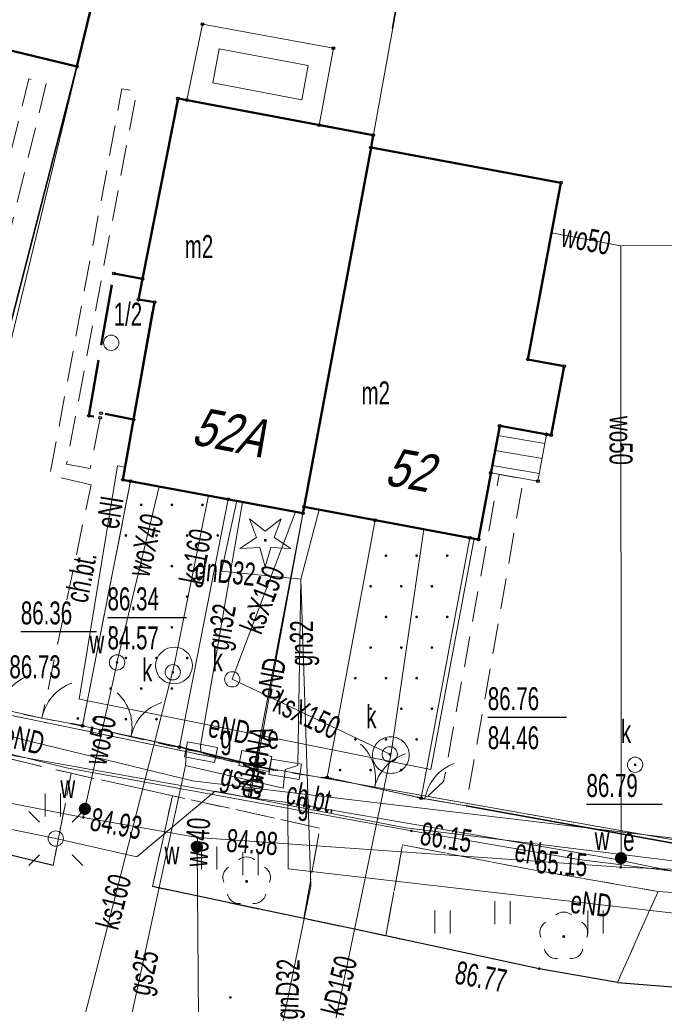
# Model space of a CAD drawing. Header units: metres. Extents: x 7504240 to 7504745, y 5782869 to 5783359.
# Tile 10 of 93: x 7504429 to 7504450, y 5782908 to 5782940. Entities that reach past the tile are written whole.
import ezdxf
from ezdxf.enums import TextEntityAlignment as Align

# ---------------------------------------------------------------- set-up
doc = ezdxf.new("R2010")
doc.units = ezdxf.units.M
doc.header["$MEASUREMENT"] = 0
for name, pattern in [('1.0_0.5', [1.5, 1, -0.5]), ('1.5_0.5', [2, 1.5, -0.5]), ('2.0_0.5', [2.5, 2, -0.5]), ('219-500', [0]), ('egug-500', [1, 0.5, -0.5]), ('otob_500', [0]), ('otof_500', [0])]:
    doc.linetypes.add(name, pattern=pattern)
doc.layers.get('0').update_dxf_attribs({"color": 2, "linetype": 'CONTINUOUS', "lineweight": 5})
for name, color, linetype in [('203-punkt graniczny', 7, 'CONTINUOUS'), ('218-kontur użytku gruntowego', 7, 'CONTINUOUS'), ('219-działka ewidencyjna', 7, 'CONTINUOUS'), ('311-podpora', 7, 'CONTINUOUS'), ('312-budynek ewidencyjny', 7, 'CONTINUOUS'), ('312-oznaczenie budynku ewidencyjnego-Atr117', 7, 'CONTINUOUS'), ('352-schody', 7, 'CONTINUOUS'), ('Adres nieruchomości (na budynku)', 7, 'CONTINUOUS'), ('blok - nawis', 7, 'CONTINUOUS'), ('blok - nawis-Atr25', 7, 'CONTINUOUS'), ('brama', 7, 'CONTINUOUS'), ('chodnik', 7, 'CONTINUOUS'), ('chodnik-Atr17', 7, 'CONTINUOUS'), ('drzewo iglaste', 7, 'CONTINUOUS'), ('drzewo liściaste', 7, 'CONTINUOUS'), ('furtka', 7, 'CONTINUOUS'), ('jezdnia', 7, 'CONTINUOUS'), ('komora podziemna', 7, 'CONTINUOUS'), ('krawężnik', 7, 'CONTINUOUS'), ('latarnia', 7, 'CONTINUOUS'), ('ogrodzenie trwałe', 7, 'CONTINUOUS'), ('pikieta sztuczna', 7, 'CONTINUOUS'), ('pikieta sztuczna-Atr2', 7, 'CONTINUOUS'), ('przewód elektroenergetyczny podziemny', 7, 'CONTINUOUS'), ('przewód elektroenergetyczny podziemny-Atr1', 7, 'CONTINUOUS'), ('przewód gazowy', 7, 'CONTINUOUS'), ('przewód gazowy-Atr1', 7, 'CONTINUOUS'), ('przewód kanalizacyjny', 7, 'CONTINUOUS'), ('przewód kanalizacyjny-Atr1', 7, 'CONTINUOUS'), ('przewód wodociągowy', 7, 'CONTINUOUS'), ('przewód wodociągowy-Atr1', 7, 'CONTINUOUS'), ('Punkt budynku', 7, 'CONTINUOUS'), ('rzędna', 7, 'CONTINUOUS'), ('rzędna-Atr2', 7, 'CONTINUOUS'), ('rzędna-Atr3', 7, 'CONTINUOUS'), ('studnia kanalizacyjna', 7, 'CONTINUOUS'), ('studnia kanalizacyjna-Atr17', 7, 'CONTINUOUS'), ('szafa elektroenergetyczna lub kontener', 7, 'CONTINUOUS'), ('szafa elektroenergetyczna lub kontener-Atr17', 7, 'CONTINUOUS'), ('szafa gazowa lub kontener', 7, 'CONTINUOUS'), ('szafa gazowa lub kontener-Atr17', 7, 'CONTINUOUS'), ('taras', 7, 'CONTINUOUS'), ('trawnik', 7, 'CONTINUOUS'), ('wjazd do podziemia', 7, 'CONTINUOUS'), ('właz do komory lub kanału - okrągły', 7, 'CONTINUOUS'), ('właz do komory lub kanału - okrągły-Atr17', 7, 'CONTINUOUS'), ('zasuwa lub zawór', 7, 'CONTINUOUS'), ('zasuwa lub zawór-Atr17', 7, 'CONTINUOUS')]:
    doc.layers.add(name, color=color, linetype=linetype)
doc.styles.get("Standard").update_dxf_attribs({"font": 'Working1250', "width": 0.75})
doc.linetypes.add('902-500', pattern='A,3.75,0,[1,ksztalty.shx,S=0.5,R=0,X=0,Y=0],3.75', length=7.5)

# ---------------------------------------------------------------- blocks, each defined once
blk = doc.blocks.new('SM01')
at = {"color": 0, "linetype": 'Continuous', "lineweight": 13}
for p, q in [((-0.53, 0.531), (-0.883, 0.884)), ((0.531, 0.531), (0.884, 0.884)), ((-0.53, -0.53), (-0.883, -0.883)), ((0.531, -0.53), (0.884, -0.883))]:
    blk.add_line(p, q, dxfattribs=at)
blk.add_circle((0, 0), 0.25, dxfattribs=at)
blk = doc.blocks.new('PW01')
at = {"linetype": 'Continuous', "lineweight": 13}
h = blk.add_hatch(color=0, dxfattribs=at)
edge = h.paths.add_edge_path()
edge.add_arc((0, 0), 0.045, 0, 360)
blk = doc.blocks.new('US25')
at = {"linetype": 'Continuous', "lineweight": 0}
h = blk.add_hatch(color=0, dxfattribs=at)
edge = h.paths.add_edge_path()
edge.add_arc((0, 0), 0.2, 0, 360)
blk = doc.blocks.new('US22')
at = {"color": 0, "linetype": 'Continuous', "lineweight": 13}
blk.add_circle((0, 0), 0.25, dxfattribs=at)
blk = doc.blocks.new('US20')
at = {"color": 0, "linetype": 'Continuous', "lineweight": 13}
for p, q in [((-0.5, -0.25), (-0.5, 0.25)), ((-0.5, 0.25), (0.5, 0.25)), ((0.5, -0.25), (0.5, 0.25)), ((-0.5, -0.25), (0.5, -0.25))]:
    blk.add_line(p, q, dxfattribs=at)
blk = doc.blocks.new('US15')
at = {"color": 0, "linetype": 'Continuous', "lineweight": 13}
blk.add_circle((0, 0), 0.25, dxfattribs=at)
blk = doc.blocks.new('OP021')
at = {"linetype": 'Continuous', "lineweight": 13}
h = blk.add_hatch(color=0, dxfattribs=at)
edge = h.paths.add_edge_path()
edge.add_arc((0, 0), 0.05, 0, 360)
at = {"color": 0, "linetype": 'Continuous', "lineweight": 13}
for centre, start, end in [((0, 0.4), 49.272, 130.728), ((-0.38, 0.124), 121.308, 202.548), ((0.38, 0.124), 337.452, 58.692), ((-0.235, -0.324), 193.221, 274.871), ((0.235, -0.324), 265.129, 346.779)]:
    blk.add_arc(centre, 0.4, start, end, dxfattribs=at)
blk = doc.blocks.new('US18')
at = {"color": 0, "linetype": 'Continuous', "lineweight": 13}
for p, q in [((-0.5, -0.25), (-0.5, 0.25)), ((-0.5, 0.25), (0.5, 0.25)), ((0.5, -0.25), (0.5, 0.25)), ((-0.5, -0.25), (0.5, -0.25))]:
    blk.add_line(p, q, dxfattribs=at)
blk = doc.blocks.new('OP011')
at = {"linetype": 'Continuous', "lineweight": 13}
h = blk.add_hatch(color=0, dxfattribs=at)
edge = h.paths.add_edge_path()
edge.add_arc((0, 0), 0.05, 0, 360)
at = {"color": 0, "linetype": 'Continuous', "lineweight": 13}
for p, q in [((-0.283, 0.093), (-0.512, 0.706)), ((-0.512, 0.706), (0, 0.299)), ((0, 0.299), (0.512, 0.706)), ((0.512, 0.706), (0.283, 0.093)), ((-0.828, -0.268), (-0.283, 0.093)), ((0.283, 0.093), (0.828, -0.268)), ((-0.175, -0.24), (-0.828, -0.268)), ((0, -0.87), (-0.175, -0.24)), ((0.175, -0.24), (0, -0.87)), ((0.828, -0.268), (0.175, -0.24))]:
    blk.add_line(p, q, dxfattribs=at)
blk = doc.blocks.new('OK02')
at = {"color": 0, "linetype": 'Continuous', "lineweight": 0}
for centre, start, end in [((-1.5, 0), 0, 60), ((1.5, 0), 120, 180)]:
    blk.add_arc(centre, 1.5, start, end, dxfattribs=at)
blk = doc.blocks.new('OK04')
at = {"color": 0, "linetype": 'Continuous', "lineweight": 0}
blk.add_arc((1.5, 0.001), 1.5, 120, 180, dxfattribs=at)
blk = doc.blocks.new('TU04')
at = {"color": 0, "linetype": 'Continuous', "lineweight": 13}
for p, q in [((0, 0), (0, 0.75)), ((0.5, 0), (0.5, 0.75))]:
    blk.add_line(p, q, dxfattribs=at)
blk = doc.blocks.new('203')
at = {"linetype": 'Continuous', "lineweight": 0}
h = blk.add_hatch(color=0, dxfattribs=at)
edge = h.paths.add_edge_path()
edge.add_arc((0, 0), 0.045, 0, 360)
blk = doc.blocks.new('PUNKTBUD')
at = {"color": 0}
blk.add_circle((0, 0), 0.045, dxfattribs=at)
blk = doc.blocks.new('PW02')
at = {"linetype": 'Continuous', "lineweight": 13}
h = blk.add_hatch(color=0, dxfattribs=at)
edge = h.paths.add_edge_path()
edge.add_arc((0, 0), 0.045, 0, 360)
blk = doc.blocks.new('311')
at = {"color": 0, "linetype": 'Continuous', "lineweight": 0}
blk.add_circle((0, 0), 0.25, dxfattribs=at)

msp = doc.modelspace()

# ---------------------------------------------------------------- linework, layer by layer
at = {"layer": '218-kontur użytku gruntowego', "color": 3, "linetype": 'egug-500', "lineweight": 18, "flags": 128}
for points in [[(7504425.99, 5782917.59), (7504436.82, 5782915.34)], [(7504436.82, 5782915.34), (7504450.43, 5782912.94)]]:
    msp.add_lwpolyline(points, dxfattribs=at)
at = {"layer": '219-działka ewidencyjna', "color": 7, "linetype": '219-500', "lineweight": 18, "flags": 128}
for points in [[(7504433.77, 5782949.83), (7504425.99, 5782917.59)], [(7504443.1, 5782949.55), (7504440.56, 5782935.55)], [(7504438.38, 5782923.81), (7504440.56, 5782935.55)], [(7504436.82, 5782915.34), (7504438.38, 5782923.81)], [(7504436.82, 5782915.34), (7504425.99, 5782917.59)], [(7504450.43, 5782912.94), (7504436.82, 5782915.34)]]:
    msp.add_lwpolyline(points, dxfattribs=at)
at = {"layer": '312-budynek ewidencyjny', "color": 7, "linetype": 'Continuous', "lineweight": 50, "flags": 128}
for points in [[(7504430.96, 5782938.19), (7504432.64, 5782945.17)], [(7504428.25, 5782938.85), (7504430.96, 5782938.19)], [(7504433.1, 5782931.26), (7504434.26, 5782937.15)], [(7504434.26, 5782937.15), (7504440.63, 5782935.95)], [(7504440.63, 5782935.95), (7504440.56, 5782935.55)], [(7504440.56, 5782935.55), (7504438.38, 5782923.81)], [(7504438.38, 5782923.81), (7504440.56, 5782935.55)], [(7504440.56, 5782935.55), (7504446.76, 5782934.4)], [(7504446.76, 5782934.4), (7504445.68, 5782928.63)], [(7504432.97, 5782930.58), (7504433.1, 5782931.26)], [(7504432.81, 5782926.67), (7504433.49, 5782930.5)], [(7504433.49, 5782930.5), (7504432.97, 5782930.58)], [(7504445.68, 5782928.63), (7504446.86, 5782928.41)], [(7504446.86, 5782928.41), (7504446.44, 5782926.15)], [(7504432.46, 5782924.7), (7504432.81, 5782926.67)], [(7504444.76, 5782926.46), (7504444.07, 5782922.75)], [(7504446.44, 5782926.15), (7504444.76, 5782926.46)], [(7504438.33, 5782923.61), (7504432.46, 5782924.7)], [(7504438.38, 5782923.81), (7504438.33, 5782923.61)], [(7504444.07, 5782922.75), (7504438.38, 5782923.81)]]:
    msp.add_lwpolyline(points, dxfattribs=at)
at = {"layer": '352-schody', "color": 7, "linetype": 'Continuous', "lineweight": 18, "flags": 128}
msp.add_lwpolyline([(7504444.47, 5782924.92), (7504444.76, 5782926.46), (7504446.29, 5782926.18), (7504446.01, 5782924.65)], close=True, dxfattribs=at)
msp.add_lwpolyline([(7504444.47, 5782924.92), (7504444.76, 5782926.46), (7504446.29, 5782926.18), (7504446.01, 5782924.65)], close=True, dxfattribs=at)
for points in [[(7504446.236, 5782925.886), (7504444.7, 5782926.144)], [(7504446.146, 5782925.394), (7504444.608, 5782925.653)], [(7504446.056, 5782924.902), (7504444.515, 5782925.161)]]:
    msp.add_lwpolyline(points, dxfattribs=at)
at = {"layer": 'blok - nawis', "color": 7, "linetype": '2.0_0.5', "lineweight": 50, "flags": 128}
msp.add_lwpolyline([(7504432.17, 5782931.43), (7504433.1, 5782931.26), (7504432.97, 5782930.58), (7504433.49, 5782930.5), (7504432.81, 5782926.67), (7504431.75, 5782926.87), (7504431.72, 5782926.72), (7504431.35, 5782926.79)], close=True, dxfattribs=at)
at = {"layer": 'brama', "color": 7, "linetype": 'otob_500', "lineweight": 18, "flags": 128}
for points in [[(7504427.06, 5782917.53), (7504429.82, 5782916.91)], [(7504431.14, 5782916.66), (7504434.31, 5782915.97)], [(7504439.28, 5782914.94), (7504442.07, 5782914.33)]]:
    msp.add_lwpolyline(points, dxfattribs=at)
at = {"layer": 'chodnik', "color": 7, "linetype": '1.0_0.5', "lineweight": 18, "flags": 128}
for points in [[(7504431.42, 5782924.53), (7504430.08, 5782924.84), (7504432.43, 5782937.47), (7504432.91, 5782937.38), (7504430.62, 5782925.21), (7504431.39, 5782925.06), (7504431.72, 5782926.72), (7504431.75, 5782926.87), (7504432.81, 5782926.67), (7504432.46, 5782924.7), (7504432.71, 5782924.65), (7504431.14, 5782916.66), (7504429.82, 5782916.91)], [(7504443.66, 5782914.05), (7504442.32, 5782914.28), (7504442.93, 5782914.84), (7504444.74, 5782924.87), (7504445.54, 5782924.73)], [(7504410.26, 5782921.5), (7504417.53, 5782919.82), (7504422.35, 5782918.61), (7504424.76, 5782917.98), (7504425.67, 5782917.74), (7504426.12, 5782917.74), (7504429.17, 5782917.04), (7504429.82, 5782916.91), (7504431.14, 5782916.66), (7504431.35, 5782916.62), (7504431.53, 5782916.57), (7504431.71, 5782916.54), (7504434.04, 5782916), (7504434.22, 5782915.98), (7504434.35, 5782915.96), (7504436.23, 5782915.44), (7504437.39, 5782915.21), (7504438.94, 5782914.97), (7504439.13, 5782914.97), (7504439.28, 5782914.94), (7504442.07, 5782914.33), (7504442.2, 5782914.3), (7504442.32, 5782914.28), (7504443.66, 5782914.05), (7504450.48, 5782912.82), (7504455.67, 5782912.59), (7504457.02, 5782912.62), (7504459.86, 5782912.74), (7504462.21, 5782912.84), (7504466.8, 5782913.27), (7504467.14, 5782913.34), (7504467.37, 5782911.75), (7504462.5, 5782911.19), (7504454.22, 5782910.97), (7504449.93, 5782911.25), (7504445.73, 5782911.98), (7504441.59, 5782912.77), (7504441.04, 5782909.8), (7504439.56, 5782910.12), (7504438.37, 5782910.37), (7504438.89, 5782913.32), (7504434.08, 5782914.38), (7504430.77, 5782915.11), (7504424.03, 5782916.7), (7504423.86, 5782915.98), (7504421.66, 5782916.54), (7504421.84, 5782917.15), (7504410.01, 5782920.01)]]:
    msp.add_lwpolyline(points, close=True, dxfattribs=at)
at = {"layer": 'furtka', "color": 7, "linetype": 'otof_500', "lineweight": 18, "flags": 128}
for points in [[(7504429.82, 5782916.91), (7504430.76, 5782916.74)], [(7504442.32, 5782914.28), (7504443.66, 5782914.05)]]:
    msp.add_lwpolyline(points, dxfattribs=at)
at = {"layer": 'jezdnia', "color": 7, "linetype": '1.5_0.5', "lineweight": 18, "flags": 128}
msp.add_lwpolyline([(7504371.093, 5782926.682), (7504373.75, 5782925.92), (7504382.13, 5782924.17), (7504382.71, 5782926.91), (7504383.09, 5782928.54), (7504384.11, 5782928.29), (7504385.82, 5782927.88), (7504385.34, 5782926.2), (7504384.72, 5782923.54), (7504388.42, 5782922.56), (7504388.97, 5782925.2), (7504389.36, 5782926.97), (7504392.33, 5782926.21), (7504391.97, 5782924.49), (7504390.79, 5782924.16), (7504390.18, 5782922.11), (7504401.56, 5782919.29), (7504404.5, 5782918.56), (7504406.86, 5782917.96), (7504407.57, 5782920.59), (7504407.9, 5782922.15), (7504410.26, 5782921.5), (7504410.01, 5782920.01), (7504409.5, 5782917.33), (7504421.09, 5782914.33), (7504421.66, 5782916.54), (7504423.86, 5782915.98), (7504423.32, 5782913.77), (7504430.19, 5782912.1), (7504430.77, 5782915.11), (7504434.08, 5782914.38), (7504433.43, 5782911.41), (7504438.37, 5782910.37), (7504439.56, 5782910.12), (7504441.04, 5782909.8), (7504446.05, 5782908.73), (7504448.6, 5782908.28), (7504456.33, 5782907.67), (7504459.18, 5782907.89), (7504462.52, 5782908.15), (7504464.161, 5782908.261)], dxfattribs=at)
at = {"layer": 'komora podziemna', "color": 34, "linetype": 'Continuous', "lineweight": 18, "flags": 128}
for points in [[(7504433.65, 5782918.26), (7504433.59, 5782918.37), (7504433.55, 5782918.49), (7504433.53, 5782918.61), (7504433.54, 5782918.74), (7504433.58, 5782918.86), (7504433.63, 5782918.97), (7504433.72, 5782919.06), (7504433.82, 5782919.14), (7504433.93, 5782919.2), (7504434.05, 5782919.22), (7504434.18, 5782919.23), (7504434.3, 5782919.21), (7504434.42, 5782919.16), (7504434.52, 5782919.09), (7504434.61, 5782919), (7504434.67, 5782918.89), (7504434.71, 5782918.77), (7504434.73, 5782918.65), (7504434.72, 5782918.52), (7504434.68, 5782918.4), (7504434.63, 5782918.29), (7504434.54, 5782918.2), (7504434.44, 5782918.12), (7504434.33, 5782918.06), (7504434.21, 5782918.04), (7504434.08, 5782918.03), (7504433.96, 5782918.05), (7504433.84, 5782918.1), (7504433.74, 5782918.17)], [(7504441.81, 5782915.7), (7504441.8, 5782915.65), (7504441.79, 5782915.59), (7504441.78, 5782915.53), (7504441.76, 5782915.47), (7504441.74, 5782915.42), (7504441.7, 5782915.37), (7504441.67, 5782915.32), (7504441.63, 5782915.28), (7504441.59, 5782915.24), (7504441.54, 5782915.21), (7504441.49, 5782915.17), (7504441.44, 5782915.15), (7504441.38, 5782915.13), (7504441.32, 5782915.12), (7504441.26, 5782915.11), (7504441.21, 5782915.1), (7504441.15, 5782915.11), (7504441.09, 5782915.12), (7504441.03, 5782915.13), (7504440.98, 5782915.15), (7504440.92, 5782915.17), (7504440.87, 5782915.21), (7504440.83, 5782915.24), (7504440.78, 5782915.28), (7504440.74, 5782915.32), (7504440.71, 5782915.37), (7504440.68, 5782915.42), (7504440.65, 5782915.47), (7504440.63, 5782915.53), (7504440.62, 5782915.59), (7504440.61, 5782915.65), (7504440.61, 5782915.7), (7504440.61, 5782915.76), (7504440.62, 5782915.82), (7504440.63, 5782915.88), (7504440.65, 5782915.93), (7504440.68, 5782915.99), (7504440.71, 5782916.04), (7504440.74, 5782916.08), (7504440.78, 5782916.13), (7504440.83, 5782916.17), (7504440.87, 5782916.2), (7504440.92, 5782916.23), (7504440.98, 5782916.26), (7504441.03, 5782916.28), (7504441.09, 5782916.29), (7504441.15, 5782916.3), (7504441.21, 5782916.3), (7504441.26, 5782916.3), (7504441.32, 5782916.29), (7504441.38, 5782916.28), (7504441.44, 5782916.26), (7504441.49, 5782916.23), (7504441.54, 5782916.2), (7504441.59, 5782916.17), (7504441.63, 5782916.13), (7504441.67, 5782916.08), (7504441.7, 5782916.04), (7504441.74, 5782915.99), (7504441.76, 5782915.93), (7504441.78, 5782915.88), (7504441.79, 5782915.82), (7504441.8, 5782915.76)]]:
    msp.add_lwpolyline(points, close=True, dxfattribs=at)
at = {"layer": 'krawężnik', "color": 7, "linetype": 'Continuous', "lineweight": 25, "flags": 128}
for points in [[(7504430.19, 5782912.1), (7504423.32, 5782913.77)], [(7504446.05, 5782908.73), (7504441.04, 5782909.8), (7504439.56, 5782910.12), (7504438.37, 5782910.37), (7504433.43, 5782911.41)], [(7504448.6, 5782908.28), (7504446.05, 5782908.73)], [(7504448.6, 5782908.28), (7504456.33, 5782907.67), (7504462.52, 5782908.15), (7504464.161, 5782908.261)]]:
    msp.add_lwpolyline(points, dxfattribs=at)
at = {"layer": 'ogrodzenie trwałe', "color": 7, "linetype": '902-500', "lineweight": 35, "flags": 128}
for points in [[(7504443.09, 5782949.9), (7504441.26, 5782939.43)], [(7504430.96, 5782938.19), (7504427.59, 5782925.16), (7504425.67, 5782917.74)], [(7504430.76, 5782916.74), (7504431.14, 5782916.66)], [(7504437.39, 5782915.21), (7504434.31, 5782915.97)], [(7504438.94, 5782914.97), (7504439.28, 5782914.94)], [(7504442.07, 5782914.33), (7504442.32, 5782914.28)], [(7504443.66, 5782914.05), (7504450.48, 5782912.82)]]:
    msp.add_lwpolyline(points, dxfattribs=at)
at = {"layer": 'przewód elektroenergetyczny podziemny', "color": 1, "linetype": 'Continuous', "lineweight": 18, "flags": 128}
for points in [[(7504367.318, 5782931.254), (7504388.26, 5782925.96), (7504399.33, 5782923.24), (7504400.96, 5782922.81), (7504407.76, 5782921.03), (7504414.32, 5782919.16), (7504421.28, 5782917.04), (7504436.55, 5782914.32), (7504437.84, 5782914.16), (7504448.4, 5782912.33), (7504450.83, 5782911.83), (7504452.36, 5782911.77), (7504459.38, 5782911.47), (7504462.86, 5782912.63), (7504469.261, 5782912.547)], [(7504466.737, 5782910.426), (7504462.58, 5782910.39), (7504461.02, 5782910.37), (7504459.38, 5782911.34), (7504453.1, 5782911.58), (7504447.34, 5782912.3), (7504441.88, 5782913.23), (7504430.62, 5782915.29), (7504414.42, 5782919.26), (7504392.04, 5782924.79), (7504382.55, 5782927.46), (7504378.15, 5782928.71), (7504373.46, 5782929.56), (7504367.521, 5782931.009)], [(7504370, 5782928.005), (7504371.76, 5782927.59), (7504372.94, 5782930.69), (7504375.73, 5782929.97), (7504383, 5782928.25), (7504383.77, 5782927.28), (7504399.36, 5782923.37), (7504412.67, 5782920.09), (7504418.06, 5782918.68), (7504428.28, 5782916.43), (7504434.73, 5782914.86), (7504458.92, 5782911.98), (7504470.863, 5782913.893)], [(7504430.27, 5782912.98), (7504426.95, 5782913.66), (7504425.59, 5782916.71), (7504424.5, 5782916.91), (7504424.15, 5782915.97), (7504411.2, 5782919.44), (7504396.08, 5782922.98), (7504395.35, 5782921.55), (7504382.04, 5782925.08), (7504383, 5782928.25)], [(7504431.03, 5782917.53), (7504432.28, 5782925.15), (7504432.54, 5782925.11)], [(7504436.63, 5782914.35), (7504436.97, 5782916.46), (7504438.38, 5782923.81)], [(7504443.93, 5782922.78), (7504442.51, 5782915.24), (7504431.04, 5782917.53)], [(7504436.78, 5782915.51), (7504436.97, 5782916.46)], [(7504436.55, 5782914.32), (7504436.78, 5782915.51)], [(7504470.124, 5782913.272), (7504462.98, 5782912.2), (7504461.5, 5782909.01), (7504455.83, 5782908.6), (7504453.94, 5782911.82), (7504441.7, 5782913.33), (7504435.47, 5782914.53), (7504432.92, 5782912.38), (7504430.27, 5782912.98)], [(7504437.84, 5782914.16), (7504437.85, 5782911.99), (7504457.26, 5782909.76), (7504467.195, 5782910.811)]]:
    msp.add_lwpolyline(points, dxfattribs=at)
at = {"layer": 'przewód gazowy', "color": 52, "linetype": 'Continuous', "lineweight": 18, "flags": 128}
for points in [[(7504435.01, 5782915.8), (7504434.99, 5782916.01), (7504436.37, 5782923.97)], [(7504438.27, 5782921.45), (7504435.68, 5782921.71), (7504436.18, 5782924.01)], [(7504436.65, 5782902.17), (7504436.81, 5782902.73), (7504438.6, 5782911.43), (7504438.27, 5782921.45), (7504438.87, 5782923.72)], [(7504437.76, 5782915.24), (7504438.17, 5782915.37), (7504438.27, 5782921.45), (7504438.87, 5782923.72)], [(7504431.84, 5782903.01), (7504434.5, 5782915.37), (7504434.54, 5782915.88), (7504435.01, 5782915.8)], [(7504434.5, 5782915.37), (7504437.69, 5782914.63), (7504437.76, 5782915.24)]]:
    msp.add_lwpolyline(points, dxfattribs=at)
at = {"layer": 'przewód kanalizacyjny', "color": 34, "linetype": 'Continuous', "lineweight": 18, "flags": 128}
for points in [[(7504435.25, 5782924.18), (7504434.13, 5782918.63)], [(7504441.21, 5782915.72), (7504436.03, 5782918.18), (7504438.1, 5782923.65)], [(7504438.67, 5782905.25), (7504439.2, 5782906.09), (7504441.21, 5782915.7), (7504442.28, 5782923.08)], [(7504434.13, 5782918.63), (7504431.17, 5782907.03)]]:
    msp.add_lwpolyline(points, dxfattribs=at)
at = {"layer": 'przewód wodociągowy', "color": 5, "linetype": 'Continuous', "lineweight": 18, "flags": 128}
for points in [[(7504448.71, 5782932.34), (7504446.45, 5782932.76)], [(7504448.71, 5782912.04), (7504448.72, 5782912.34), (7504448.71, 5782932.34), (7504451.66, 5782932.35)], [(7504467.763, 5782911.288), (7504448.71, 5782912.04), (7504434.9, 5782913.01), (7504431.17, 5782913.67), (7504428.51, 5782914.19), (7504416.45, 5782917.09), (7504403.6, 5782920.33), (7504397.83, 5782921.76), (7504393.72, 5782922.79), (7504390.26, 5782923.63), (7504380.53, 5782926.03), (7504369.311, 5782928.84)], [(7504433.65, 5782924.48), (7504432.26, 5782918.72)], [(7504431.17, 5782913.67), (7504431.22, 5782913.95), (7504432.27, 5782918.73)], [(7504434.9, 5782913.01), (7504434.88, 5782912.71)], [(7504434.88, 5782912.71), (7504435.04, 5782893.07)]]:
    msp.add_lwpolyline(points, dxfattribs=at)
at = {"layer": 'rzędna-Atr2', "color": 7, "flags": 128}
for points in [[(7504431.96, 5782920.2), (7504434.534, 5782920.2)], [(7504429.13, 5782919.74), (7504431.603, 5782919.74)], [(7504444.372, 5782916.94), (7504446.941, 5782916.94)], [(7504447.593, 5782914.106), (7504450.066, 5782914.106)]]:
    msp.add_lwpolyline(points, dxfattribs=at)
at = {"layer": 'taras', "color": 0, "lineweight": 18}
for p, q in [((7504434.55, 5782937.1), (7504435.06, 5782939.58)), ((7504435.06, 5782939.58), (7504439.33, 5782938.79)), ((7504435.394, 5782937.665), (7504435.607, 5782938.767)), ((7504435.607, 5782938.767), (7504438.507, 5782938.223)), ((7504439.33, 5782938.79), (7504438.87, 5782936.28)), ((7504438.507, 5782938.223), (7504438.301, 5782937.11)), ((7504438.301, 5782937.11), (7504435.394, 5782937.665)), ((7504438.87, 5782936.28), (7504434.55, 5782937.1))]:
    msp.add_line(p, q, dxfattribs=at)
at = {"layer": 'trawnik', "color": 7, "linetype": '1.0_0.5', "lineweight": 18, "flags": 128}
for points in [[(7504428.09, 5782932.53), (7504429.39, 5782937.79), (7504429.96, 5782937.64), (7504428.68, 5782932.4)], [(7504430.19, 5782912.1), (7504423.32, 5782913.77), (7504423.86, 5782915.98), (7504424.03, 5782916.7), (7504430.77, 5782915.11)], [(7504438.37, 5782910.37), (7504433.43, 5782911.41), (7504434.08, 5782914.38), (7504438.89, 5782913.32)], [(7504441.04, 5782909.8), (7504441.59, 5782912.77), (7504445.73, 5782911.98), (7504449.93, 5782911.25), (7504448.6, 5782908.28), (7504446.05, 5782908.73)], [(7504467.47, 5782911.04), (7504464.16, 5782908.26), (7504462.52, 5782908.15), (7504456.33, 5782907.67), (7504448.6, 5782908.28), (7504449.93, 5782911.25), (7504454.22, 5782910.97), (7504462.5, 5782911.19), (7504467.37, 5782911.75)]]:
    msp.add_lwpolyline(points, close=True, dxfattribs=at)
at = {"layer": 'wjazd do podziemia', "color": 7, "linetype": 'Continuous', "lineweight": 18, "flags": 128}
for points in [[(7504434.31, 5782915.96), (7504431.14, 5782916.66), (7504432.71, 5782924.65), (7504435.9, 5782924.06)], [(7504442.2, 5782914.3), (7504439.13, 5782914.97), (7504440.69, 5782923.38), (7504443.78, 5782922.8)]]:
    msp.add_lwpolyline(points, close=True, dxfattribs=at)

# ---------------------------------------------------------------- block references
at = {"layer": '203-punkt graniczny', "color": 7, "linetype": 'Continuous', "lineweight": 18}
for p in [(7504440.56, 5782935.55), (7504438.38, 5782923.81), (7504436.82, 5782915.34)]:
    msp.add_blockref('203', p, dxfattribs=at)
at = {"layer": '311-podpora', "color": 7, "linetype": 'Continuous', "lineweight": 18}
msp.add_blockref('311', (7504432.08, 5782929.17), dxfattribs=at)
at = {"layer": 'brama', "color": 7, "linetype": 'Continuous', "lineweight": 18}
for p, rotation in [((7504428.44, 5782917.22), 347.339), ((7504432.725, 5782916.315), 347.72), ((7504440.675, 5782914.635), 347.667)]:
    msp.add_blockref('OK02', p, dxfattribs=dict(at, rotation=rotation))
at = {"layer": 'drzewo iglaste', "color": 94, "linetype": 'Continuous', "lineweight": 18}
msp.add_blockref('OP011', (7504437.11, 5782922.72), dxfattribs=at)
at = {"layer": 'drzewo liściaste', "color": 94, "linetype": 'Continuous', "lineweight": 18}
for p in [(7504436.5, 5782911.58), (7504446.85, 5782909.78)]:
    msp.add_blockref('OP021', p, dxfattribs=at)
at = {"layer": 'furtka', "color": 7, "linetype": 'Continuous', "lineweight": 18}
for p, rotation in [((7504429.82, 5782916.91), 349.749), ((7504442.32, 5782914.28), 350.261)]:
    msp.add_blockref('OK04', p, dxfattribs=dict(at, rotation=rotation))
at = {"layer": 'latarnia', "color": 7, "linetype": 'Continuous', "lineweight": 18}
msp.add_blockref('SM01', (7504430.27, 5782912.98), dxfattribs=at)
at = {"layer": 'pikieta sztuczna', "color": 7, "linetype": 'Continuous', "lineweight": 13}
for p in [(7504430.99, 5782916.9), (7504446.05, 5782908.73), (7504435.97, 5782907.79)]:
    msp.add_blockref('PW01', p, dxfattribs=at)
at = {"layer": 'Punkt budynku', "color": 5, "linetype": 'Continuous', "lineweight": 18}
for p in [(7504435.06, 5782939.58), (7504439.33, 5782938.79), (7504430.96, 5782938.19), (7504434.26, 5782937.15), (7504434.55, 5782937.1), (7504438.87, 5782936.28), (7504440.63, 5782935.95), (7504440.56, 5782935.55), (7504446.76, 5782934.4), (7504432.17, 5782931.43), (7504433.1, 5782931.26), (7504432.97, 5782930.58), (7504433.49, 5782930.5), (7504445.68, 5782928.63), (7504446.86, 5782928.41), (7504431.35, 5782926.79), (7504431.72, 5782926.72), (7504431.75, 5782926.87), (7504432.81, 5782926.67), (7504444.76, 5782926.46), (7504446.29, 5782926.18), (7504446.44, 5782926.15), (7504444.47, 5782924.92), (7504432.46, 5782924.7), (7504432.71, 5782924.65), (7504446.01, 5782924.65), (7504435.9, 5782924.06), (7504438.38, 5782923.81), (7504438.33, 5782923.61), (7504440.69, 5782923.38), (7504443.78, 5782922.8), (7504444.07, 5782922.75), (7504431.14, 5782916.66), (7504434.31, 5782915.96), (7504439.13, 5782914.97), (7504442.2, 5782914.3)]:
    msp.add_blockref('PUNKTBUD', p, dxfattribs=at)
at = {"layer": 'rzędna', "color": 5, "linetype": 'Continuous', "lineweight": 18}
for p in [(7504432.27, 5782918.73), (7504431.17, 5782913.67), (7504434.9, 5782913.01), (7504448.71, 5782912.04)]:
    msp.add_blockref('PW01', p, dxfattribs=at)
at = {"layer": 'rzędna', "color": 34, "linetype": 'Continuous', "lineweight": 18}
for p in [(7504434.09, 5782918.41), (7504441.17, 5782915.73), (7504449.18, 5782915.39)]:
    msp.add_blockref('PW01', p, dxfattribs=at)
at = {"layer": 'rzędna', "color": 1, "linetype": 'Continuous', "lineweight": 18}
msp.add_blockref('PW01', (7504441.88, 5782913.23), dxfattribs=at)
at = {"layer": 'studnia kanalizacyjna', "color": 34, "linetype": 'Continuous', "lineweight": 18}
msp.add_blockref('US15', (7504436.03, 5782918.18), dxfattribs=at)
at = {"layer": 'szafa elektroenergetyczna lub kontener', "color": 1, "linetype": 'Continuous', "lineweight": 18, "rotation": 348.6390000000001}
msp.add_blockref('US18', (7504436.78, 5782915.51), dxfattribs=at)
at = {"layer": 'szafa gazowa lub kontener', "color": 52, "linetype": 'Continuous', "lineweight": 18}
for p, rotation in [((7504435.01, 5782915.8), 169.401), ((7504437.76, 5782915.24), 170.571)]:
    msp.add_blockref('US20', p, dxfattribs=dict(at, rotation=rotation))
at = {"layer": 'trawnik', "color": 7, "linetype": 'Continuous', "lineweight": 18}
for p in [(7504429.919, 5782913.699), (7504435.029, 5782911.969), (7504436.378, 5782911.783), (7504444.604, 5782910.185), (7504442.639, 5782909.879), (7504447.639, 5782909.879)]:
    msp.add_blockref('TU04', p, dxfattribs=at)
at = {"layer": 'wjazd do podziemia', "color": 7, "linetype": 'Continuous', "lineweight": 18}
for p in [(7504433.058, 5782923.878), (7504434.058, 5782923.878), (7504435.058, 5782923.878), (7504432.558, 5782922.878), (7504433.558, 5782922.878), (7504434.558, 5782922.878), (7504435.558, 5782922.878), (7504441.048, 5782922.218), (7504442.048, 5782922.218), (7504443.048, 5782922.218), (7504433.058, 5782921.878), (7504434.058, 5782921.878), (7504435.058, 5782921.878), (7504440.548, 5782921.218), (7504441.548, 5782921.218), (7504442.548, 5782921.218), (7504432.558, 5782920.878), (7504433.558, 5782920.878), (7504434.558, 5782920.878), (7504441.048, 5782920.218), (7504442.048, 5782920.218), (7504443.048, 5782920.218), (7504432.058, 5782919.878), (7504433.058, 5782919.878), (7504434.058, 5782919.878), (7504440.548, 5782919.218), (7504441.548, 5782919.218), (7504442.548, 5782919.218), (7504432.558, 5782918.878), (7504433.558, 5782918.878), (7504434.558, 5782918.878), (7504440.048, 5782918.218), (7504441.048, 5782918.218), (7504442.048, 5782918.218), (7504432.058, 5782917.878), (7504433.058, 5782917.878), (7504434.058, 5782917.878), (7504440.548, 5782917.218), (7504441.548, 5782917.218), (7504442.548, 5782917.218), (7504431.558, 5782916.878), (7504432.558, 5782916.878), (7504433.558, 5782916.878), (7504440.048, 5782916.218), (7504441.048, 5782916.218), (7504442.048, 5782916.218), (7504439.548, 5782915.218), (7504440.548, 5782915.218), (7504441.548, 5782915.218)]:
    msp.add_blockref('PW02', p, dxfattribs=at)
at = {"layer": 'właz do komory lub kanału - okrągły', "color": 7, "linetype": 'Continuous', "lineweight": 18}
for p in [(7504432.27, 5782918.73), (7504434.09, 5782918.41), (7504441.17, 5782915.73), (7504449.18, 5782915.39)]:
    msp.add_blockref('US22', p, dxfattribs=at)
at = {"layer": 'zasuwa lub zawór', "color": 5, "linetype": 'Continuous', "lineweight": 18}
for p in [(7504431.22, 5782913.95), (7504434.88, 5782912.71), (7504448.72, 5782912.34)]:
    msp.add_blockref('US25', p, dxfattribs=at)

# ---------------------------------------------------------------- texts
at = {"layer": '312-oznaczenie budynku ewidencyjnego-Atr117', "color": 7, "width": 0.667}
for p in [(7504434.48, 5782931.94), (7504440.25, 5782927.16)]:
    msp.add_text('m2', height=0.75, dxfattribs=at).set_placement(p)
at = {"layer": 'Adres nieruchomości (na budynku)', "color": 7, "linetype": 'Continuous', "lineweight": 25, "oblique": 15, "width": 0.79}
for s, rotation, p in [('52A', 348.908, (7504435.93, 5782926.26)), ('52', 349.693, (7504441.8, 5782925.03))]:
    msp.add_text(s, height=1.25, rotation=rotation, dxfattribs=at).set_placement(p, align=Align.MIDDLE_CENTER)
at = {"layer": 'blok - nawis-Atr25', "color": 7, "width": 0.667}
msp.add_text('1/2', height=0.75, dxfattribs=at).set_placement((7504432.16, 5782929.73))
at = {"layer": 'chodnik-Atr17', "color": 7, "width": 0.667}
msp.add_text('ch.bt.', height=0.75, rotation=78.883, dxfattribs=at).set_placement((7504431.3, 5782920.64))
msp.add_text('ch.bt.', height=0.75, rotation=348.578, dxfattribs=at).set_placement((7504438.62, 5782914.33), align=Align.MIDDLE_CENTER)
at = {"layer": 'pikieta sztuczna-Atr2', "color": 7, "width": 0.667}
msp.add_text('86.73', height=0.75, dxfattribs=at).set_placement((7504428.756, 5782918.214))
msp.add_text('86.77', height=0.75, rotation=349.481, dxfattribs=at).set_placement((7504443.258, 5782908.253))
at = {"layer": 'przewód elektroenergetyczny podziemny-Atr1', "color": 1, "width": 0.667}
for s, rotation, p in [('eNI', 80.684, (7504431.95, 5782923.12)), ('eND', 79.14, (7504437.18, 5782917.55)), ('eND', 348.709, (7504435.28, 5782916.68)), ('eND', -6.554, (7504447.08, 5782910.93))]:
    msp.add_text(s, height=0.75, rotation=rotation, dxfattribs=at).set_placement(p, align=Align.MIDDLE_LEFT)
for s, rotation, p in [('eND', 346.46, (7504429.223, 5782916.226)), ('eNA', 78.69, (7504436.875, 5782915.985)), ('eNA', 79.061, (7504436.665, 5782914.915)), ('eN', 350.976, (7504445.692, 5782912.546))]:
    msp.add_text(s, height=0.75, rotation=rotation, dxfattribs=at).set_placement(p, align=Align.MIDDLE_CENTER)
at = {"layer": 'przewód gazowy-Atr1', "color": 52, "width": 0.667}
for s, rotation, p in [('gnD32', -5.732, (7504435.804, 5782921.698)), ('gn32', 80.165, (7504435.66, 5782919.89)), ('gn32', 89.058, (7504438.285, 5782919.356)), ('gs25', -13.06, (7504436.394, 5782914.931)), ('gs25', 77.855, (7504433.119, 5782908.603)), ('gnD32', 88.21, (7504437.831, 5782908.059))]:
    msp.add_text(s, height=0.75, rotation=rotation, dxfattribs=at).set_placement(p, align=Align.MIDDLE_CENTER)
at = {"layer": 'przewód kanalizacyjny-Atr1', "color": 34, "width": 0.667}
for s, rotation, p in [('ks160', 78.591, (7504434.67, 5782921.32)), ('ksX150', 69.272, (7504436.62, 5782919.74)), ('ksX150', 334.596, (7504437.46, 5782917.5)), ('ks160', 75.685, (7504431.94, 5782910.05))]:
    msp.add_text(s, height=0.75, rotation=rotation, dxfattribs=at).set_placement(p, align=Align.MIDDLE_LEFT)
msp.add_text('kD150', height=0.75, rotation=76.37, dxfattribs=at).set_placement((7504439.526, 5782908.177), align=Align.MIDDLE_CENTER)
at = {"layer": 'przewód wodociągowy-Atr1', "color": 5, "width": 0.667}
for s, rotation, p in [('wo50', -10.528, (7504447.58, 5782932.55)), ('wo50', 77.611, (7504431.714, 5782916.201)), ('wo40', 86.186, (7504434.89, 5782912.86))]:
    msp.add_text(s, height=0.75, rotation=rotation, dxfattribs=at).set_placement(p, align=Align.MIDDLE_CENTER)
for s, rotation, p in [('wo50', 270.028, (7504448.72, 5782926.78)), ('woX40', 76.433, (7504432.95, 5782921.57))]:
    msp.add_text(s, height=0.75, rotation=rotation, dxfattribs=at).set_placement(p, align=Align.MIDDLE_LEFT)
at = {"layer": 'rzędna-Atr2', "color": 34, "width": 0.667}
for s, p in [('86.34', (7504431.96, 5782920.208)), ('86.76', (7504444.372, 5782916.948)), ('86.79', (7504447.593, 5782914.113))]:
    msp.add_text(s, height=0.75, dxfattribs=at).set_placement(p, align=Align.BOTTOM_LEFT)
at = {"layer": 'rzędna-Atr2', "color": 5, "width": 0.667}
msp.add_text('86.36', height=0.75, dxfattribs=at).set_placement((7504429.13, 5782919.748), align=Align.BOTTOM_LEFT)
for s, rotation, p in [('84.93', 349.159, (7504431.35, 5782913.26)), ('84.98', 355.982, (7504435.82, 5782912.55))]:
    msp.add_text(s, height=0.75, rotation=rotation, dxfattribs=at).set_placement(p)
at = {"layer": 'rzędna-Atr2', "color": 1, "width": 0.667}
msp.add_text('86.15', height=0.75, rotation=350.698, dxfattribs=at).set_placement((7504442.187, 5782913.156), align=Align.MIDDLE_LEFT)
at = {"layer": 'rzędna-Atr2', "color": 5, "width": 0.667}
msp.add_text('85.15', height=0.75, rotation=355.982, dxfattribs=at).set_placement((7504445.95, 5782912.23), align=Align.MIDDLE_LEFT)
at = {"layer": 'rzędna-Atr3', "color": 34, "width": 0.667}
for s, p in [('84.57', (7504431.96, 5782918.933)), ('84.46', (7504444.372, 5782915.673))]:
    msp.add_text(s, height=0.75, dxfattribs=at).set_placement(p, align=Align.BOTTOM_LEFT)
at = {"layer": 'studnia kanalizacyjna-Atr17', "color": 34, "width": 0.667}
msp.add_text('k', height=0.75, dxfattribs=at).set_placement((7504435.39, 5782918.44))
at = {"layer": 'szafa elektroenergetyczna lub kontener-Atr17', "color": 1, "width": 0.667}
msp.add_text('e', height=0.75, dxfattribs=at).set_placement((7504437.18, 5782915.91))
msp.add_text('e', height=0.75, dxfattribs=at).set_placement((7504448.79, 5782912.95), align=Align.MIDDLE_LEFT)
at = {"layer": 'szafa gazowa lub kontener-Atr17', "color": 52, "width": 0.667}
msp.add_text('g', height=0.75, dxfattribs=at).set_placement((7504435.64, 5782915.92))
msp.add_text('g', height=0.75, dxfattribs=at).set_placement((7504438.15, 5782914.147), align=Align.MIDDLE_LEFT)
at = {"layer": 'właz do komory lub kanału - okrągły-Atr17', "color": 7, "width": 0.667}
for s, p in [('w', (7504431.37, 5782919.03)), ('k', (7504433.09, 5782918.11))]:
    msp.add_text(s, height=0.75, dxfattribs=at).set_placement(p)
for p in [(7504440.404, 5782916.958), (7504448.718, 5782916.476)]:
    msp.add_text('k', height=0.75, dxfattribs=at).set_placement(p, align=Align.MIDDLE_LEFT)
at = {"layer": 'zasuwa lub zawór-Atr17', "color": 5, "width": 0.667}
for p in [(7504430.42, 5782914.3), (7504447.86, 5782912.61), (7504433.82, 5782912.14)]:
    msp.add_text('w', height=0.75, dxfattribs=at).set_placement(p)

doc.saveas('drawing.dxf')
